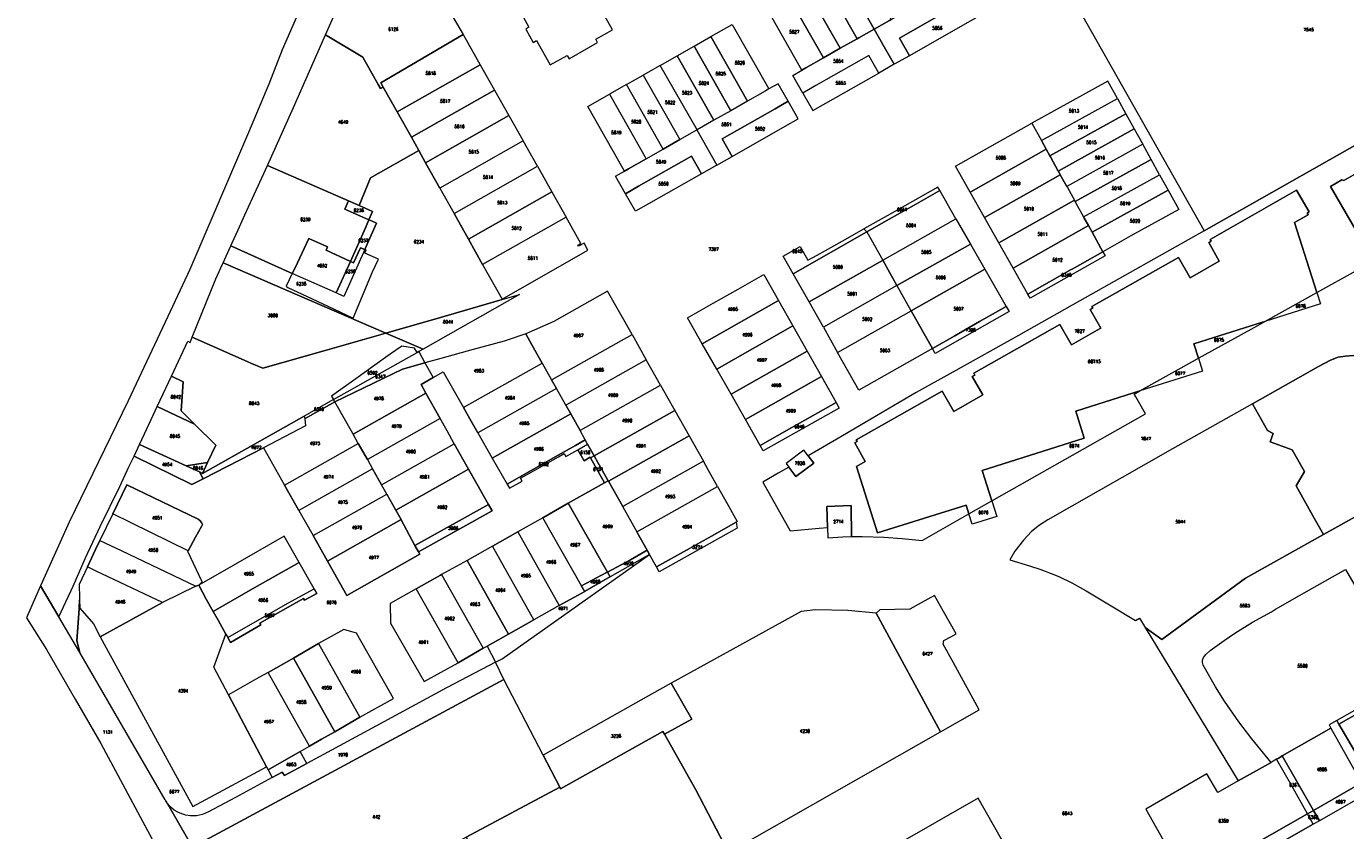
# Model space of a CAD drawing. Header units: metres. Extents: x 3 to 114181, y 112716 to 476231.
# Tile 14 of 90: x 111553 to 111961, y 475324 to 475573. Entities that reach past the tile are written whole.
import ezdxf
from ezdxf.enums import TextEntityAlignment as Align

# ---------------------------------------------------------------- set-up
doc = ezdxf.new("R2010")
doc.units = ezdxf.units.M
doc.header["$MEASUREMENT"] = 0
doc.layers.add('Kadasterperceelnummers', color=14, linetype='Continuous', lineweight=0)
doc.layers.add('Kadasterpercelen', color=14, linetype='Continuous', lineweight=13)
doc.styles.add('Style-STANDARD', font='STANDARD.shx')

msp = doc.modelspace()

# ---------------------------------------------------------------- linework, layer by layer
at = {"layer": 'Kadasterpercelen', "linetype": 'Continuous', "flags": 128}
for points in [[(111645.63, 475597.51), (111631.76, 475565.86), (111627.6, 475555.23), (111621.38, 475540.36), (111603.15, 475497.92), (111596.35, 475483.44), (111591.43, 475472.92), (111584.1, 475457.28), (111565.82, 475419.76), (111557.01, 475400.03), (111562.67, 475390.51), (111567.08, 475399.98), (111570.94, 475408.74), (111575.49, 475418.43), (111581.53, 475430.82), (111584.37, 475436.87), (111585.95, 475440.22), (111587.65, 475443.84), (111589.91, 475448.65), (111593.12, 475455.52), (111597.51, 475464.92), (111602.57, 475475.74), (111603.3, 475475.37), (111603.96, 475476.99), (111611.25, 475495.06), (111613.34, 475499.63), (111613.52, 475500.02), (111615.9, 475505.22), (111616.34, 475506.19), (111618.15, 475510.19), (111620.16, 475514.82), (111627.27, 475530.08), (111635.24, 475548.02), (111645.19, 475570.56), (111654.06, 475590.64)], [(111875.88, 475582.74), (111916.92, 475510.08), (111917.04, 475509.88), (111976.8, 475543.69), (111978.6, 475544.7), (111972.72, 475555.1), (111998.12, 475569.22), (112002.48, 475561.82), (112005.67, 475563.76), (112007.53, 475560.4), (112008.43, 475560.73), (112005.6, 475565.7), (112044.31, 475587.69)], [(111976.8, 475543.69), (111917.04, 475509.88), (111878.62, 475488.26), (111859.61, 475477.57), (111839.3, 475466.21), (111827.92, 475459.92), (111803.4, 475445.44), (111794.53, 475440.29), (111796.22, 475438.05), (111790.75, 475433.92), (111788.56, 475436.83), (111785.24, 475434.9), (111780.5, 475432.11), (111788.98, 475417.14), (111797.9, 475417.96), (111800.48, 475418.1), (111800.25, 475424.61), (111807.78, 475424.91), (111807.88, 475415.3), (111811.21, 475415.34), (111817.96, 475415.12), (111823.55, 475414.72), (111829.8, 475414.09), (111844.26, 475422.3), (111843.38, 475425.08), (111816.01, 475416.43), (111809.45, 475437.01), (111812.15, 475438.53), (111808.92, 475444.29), (111809.66, 475444.71), (111809.34, 475445.27), (111835.99, 475460.34), (111839.55, 475454.04), (111848.55, 475459.13), (111845.3, 475464.86), (111846.04, 475465.28), (111845.73, 475465.85), (111872.42, 475480.94), (111875.98, 475474.64), (111883.91, 475479.12), (111885.07, 475479.78), (111881.82, 475485.52), (111882.56, 475485.93), (111882.24, 475486.5), (111909.11, 475501.69), (111912.68, 475495.39), (111921.72, 475500.5), (111918.47, 475506.24), (111918.95, 475506.51), (111919.21, 475506.66), (111918.89, 475507.23), (111945.62, 475522.51), (111949.49, 475515.74), (111948.88, 475515.4), (111949.21, 475514.83), (111945.04, 475512.45), (111951.94, 475490.8), (111964.2, 475497.6)], [(111969.54, 475500.56), (111956.14, 475523.66), (111959.59, 475525.66), (111960.27, 475525.48), (111963.82, 475527.53)], [(111969.54, 475500.56), (111956.14, 475523.66), (111959.59, 475525.66), (111960.27, 475525.48), (111963.82, 475527.53)], [(111963.82, 475527.53), (111960.27, 475525.48), (111959.59, 475525.66), (111956.14, 475523.66), (111969.54, 475500.56)], [(111974.26, 475427.34), (111953.94, 475415.97), (111929.85, 475402.49), (111903.95, 475383.45), (111901.36, 475385.31), (111898.79, 475387.22), (111927.52, 475339.7), (111937.73, 475345.47), (111931.8, 475352.74), (111927.77, 475357.96), (111923.31, 475364.42), (111920.52, 475368.81), (111916.77, 475375.53), (111916.52, 475376.38), (111916.55, 475377.09), (111916.88, 475377.95), (111917.59, 475378.8), (111918.94, 475380.04), (111923.27, 475383.16), (111926.51, 475385.43), (111932.02, 475388.81), (111937.92, 475392.03), (111939.14, 475392.86), (111946.57, 475397.09), (111948.03, 475397.92), (111960.79, 475405.16), (111980.55, 475371.1)], [(111968.12, 475364.09), (111958.08, 475358.43), (111958.05, 475358.41), (111955.68, 475357.08), (111956.25, 475356.07), (111941.22, 475347.48), (111940.12, 475346.81), (111939.43, 475346.42), (111938.41, 475345.85), (111937.73, 475345.47), (111931.8, 475352.74), (111927.77, 475357.96), (111923.31, 475364.42), (111920.52, 475368.81), (111916.77, 475375.53), (111916.52, 475376.38), (111916.55, 475377.09), (111916.88, 475377.95), (111917.59, 475378.8), (111918.94, 475380.04), (111923.27, 475383.16), (111926.51, 475385.43), (111932.02, 475388.81), (111937.92, 475392.03), (111939.14, 475392.86), (111946.57, 475397.09), (111948.03, 475397.92), (111960.79, 475405.16), (111980.55, 475371.1)], [(111967.51, 475335.85), (111952.7, 475327.41), (111950.82, 475326.34), (111919.32, 475308.39)]]:
    msp.add_lwpolyline(points, dxfattribs=at)
for points in [[(111814.98, 475572.34), (111803.63, 475592.3), (111808.85, 475595.27), (111820.2, 475575.3), (111819.64, 475574.99)], [(111667.48, 475584.76), (111683.63, 475577.68), (111687.77, 475570.61), (111662.3, 475555.72), (111663.06, 475554.36), (111662.16, 475553.97), (111661.45, 475555.22), (111656.76, 475563.58), (111645.19, 475570.56), (111654.06, 475590.64)], [(111809.68, 475569.33), (111798.34, 475589.29), (111803.63, 475592.3), (111814.98, 475572.34), (111814.93, 475572.31), (111810.21, 475569.62)], [(111714.73, 475561.22), (111719.96, 475564.17), (111720.55, 475563.13), (111729.38, 475568.12), (111728.79, 475569.16), (111734.01, 475572.12), (111729.75, 475579.66), (111730.77, 475580.23), (111728.43, 475584.38), (111727.41, 475583.8), (111724.46, 475589.03), (111705.18, 475578.14), (111708.13, 475572.91), (111707.11, 475572.33), (111709.45, 475568.19), (111710.47, 475568.77)], [(111799.25, 475563.4), (111787.91, 475583.35), (111793.12, 475586.32), (111804.46, 475566.36)], [(111804.46, 475566.36), (111793.12, 475586.32), (111798.34, 475589.29), (111809.68, 475569.33)], [(111818.03, 475566.84), (111814.93, 475572.31), (111814.98, 475572.34), (111819.64, 475574.99), (111820.2, 475575.3), (111825.41, 475578.27), (111830.63, 475581.23), (111836.05, 475584.31), (111837.23, 475584.98), (111840.11, 475586.62), (111843.21, 475581.15), (111839.15, 475578.84), (111822.75, 475569.52), (111825.83, 475564.09), (111821.12, 475561.41)], [(111792.56, 475559.59), (111781.25, 475579.57), (111787.91, 475583.35), (111799.25, 475563.4), (111793.8, 475560.3)], [(111825.83, 475564.09), (111822.75, 475569.52), (111839.15, 475578.84), (111843.21, 475581.15), (111846.3, 475575.72), (111842.24, 475573.41)], [(111771.03, 475573.76), (111782.38, 475553.8), (111781.18, 475553.11), (111775.77, 475550.04), (111764.42, 475570)], [(111674.03, 475534.78), (111659.14, 475526.26), (111655.57, 475517.71), (111652.31, 475519.13), (111627.27, 475530.08), (111635.24, 475548.02), (111645.19, 475570.56), (111656.76, 475563.58), (111661.45, 475555.22), (111662.16, 475553.97), (111663.06, 475554.36), (111667.36, 475546.68), (111671.76, 475538.83)], [(111693.06, 475561.22), (111667.36, 475546.68), (111663.06, 475554.36), (111662.3, 475555.72), (111687.77, 475570.61)], [(111759.2, 475567.03), (111764.42, 475570), (111775.77, 475550.04), (111770.56, 475547.07)], [(111796.9, 475554.84), (111792.85, 475552.53), (111789.74, 475558), (111792.56, 475559.59), (111793.8, 475560.3), (111799.25, 475563.4), (111804.46, 475566.36), (111809.68, 475569.33), (111810.21, 475569.62), (111814.93, 475572.31), (111818.03, 475566.84), (111821.12, 475561.41), (111816.4, 475558.72), (111813.31, 475564.16)], [(111765.34, 475544.11), (111753.99, 475564.06), (111759.2, 475567.03), (111770.56, 475547.07)], [(111697.48, 475553.38), (111671.76, 475538.83), (111667.36, 475546.68), (111693.06, 475561.22)], [(111754.83, 475538.14), (111760.07, 475541.11), (111760.12, 475541.14), (111748.77, 475561.1), (111743.49, 475558.09)], [(111760.12, 475541.14), (111748.77, 475561.1), (111753.99, 475564.06), (111765.34, 475544.11)], [(111796.9, 475554.84), (111792.85, 475552.53), (111795.93, 475547.09), (111799.99, 475549.4), (111816.4, 475558.72), (111813.31, 475564.16)], [(111743.49, 475558.09), (111754.83, 475538.14), (111749.62, 475535.17), (111738.27, 475555.13)], [(111676.16, 475530.98), (111674.03, 475534.78), (111671.76, 475538.83), (111697.48, 475553.38), (111701.9, 475545.54)], [(111738.27, 475555.13), (111733.06, 475552.16), (111744.4, 475532.21), (111749.62, 475535.17)], [(111770.95, 475532.91), (111767.87, 475538.35), (111784.27, 475547.67), (111788.33, 475549.98), (111785.24, 475555.42), (111782.38, 475553.8), (111781.18, 475553.11), (111775.77, 475550.04), (111770.56, 475547.07), (111765.34, 475544.11), (111760.12, 475541.14), (111760.07, 475541.11), (111763.16, 475535.68), (111766.25, 475530.24)], [(111866.66, 475537.83), (111890.2, 475550.86), (111887.26, 475556.17), (111863.74, 475543.16)], [(111738.96, 475529.11), (111737.73, 475528.41), (111726.36, 475548.35), (111733.06, 475552.16), (111744.4, 475532.21)], [(111787.36, 475542.24), (111791.42, 475544.54), (111788.33, 475549.98), (111784.27, 475547.67), (111767.87, 475538.35), (111770.95, 475532.91)], [(111868.16, 475535.12), (111866.78, 475537.62), (111866.66, 475537.83), (111890.2, 475550.86), (111892.81, 475546.13), (111869.28, 475533.1)], [(111706.32, 475537.7), (111680.55, 475523.12), (111676.16, 475530.98), (111701.9, 475545.54)], [(111892.81, 475546.13), (111895.43, 475541.41), (111871.89, 475528.38), (111869.45, 475532.8), (111869.28, 475533.1)], [(111766.25, 475530.24), (111761.54, 475527.57), (111758.46, 475533), (111742.05, 475523.68), (111737.99, 475521.37), (111734.9, 475526.81), (111737.73, 475528.41), (111738.96, 475529.11), (111744.4, 475532.21), (111749.62, 475535.17), (111754.83, 475538.14), (111760.07, 475541.11), (111763.16, 475535.68)], [(111863.74, 475543.16), (111866.66, 475537.83), (111866.78, 475537.62), (111868.16, 475535.12), (111844.89, 475521.95), (111844.68, 475521.83), (111840.12, 475529.9)], [(111895.43, 475541.41), (111898.04, 475536.68), (111874.51, 475523.66), (111872.53, 475527.23), (111872.04, 475528.12), (111871.89, 475528.38)], [(111706.32, 475537.7), (111680.55, 475523.12), (111684.95, 475515.27), (111710.74, 475529.86)], [(111898.04, 475536.68), (111874.51, 475523.66), (111874.72, 475523.28), (111876.88, 475519.37), (111876.97, 475519.2), (111877.12, 475518.93), (111900.65, 475531.96)], [(111658.63, 475513.34), (111659.76, 475515.87), (111655.57, 475517.71), (111659.14, 475526.26), (111674.03, 475534.78), (111676.16, 475530.98), (111680.55, 475523.12), (111684.95, 475515.27), (111689.4, 475507.34), (111693.79, 475499.49), (111699.79, 475488.78), (111699.85, 475488.68), (111680.78, 475483.11), (111663.82, 475478.23), (111613.52, 475500.02), (111615.9, 475505.22), (111634.9, 475496.75), (111632.95, 475492.8), (111633.51, 475492.35), (111639.45, 475489.62), (111645.87, 475486.63), (111653.78, 475482.86), (111659.75, 475497.23), (111661.58, 475501.12), (111657.37, 475503.03), (111657.8, 475503.98), (111657.32, 475504.17), (111658.44, 475506.7), (111660.93, 475512.32), (111659.56, 475512.93)], [(111758.46, 475533), (111761.54, 475527.57), (111745.14, 475518.25), (111741.08, 475515.94), (111737.99, 475521.37), (111742.05, 475523.68)], [(111869.28, 475533.1), (111869.45, 475532.8), (111871.89, 475528.38), (111872.04, 475528.12), (111872.53, 475527.23), (111849.28, 475514.11), (111849.11, 475514.01), (111844.68, 475521.83), (111844.89, 475521.95), (111868.16, 475535.12)], [(111652.31, 475519.13), (111651.2, 475516.63), (111658.63, 475513.34), (111657.52, 475510.86), (111652.88, 475500.45), (111645.35, 475503.91), (111645.81, 475504.91), (111639.98, 475507.54), (111635.76, 475498.49), (111634.9, 475496.75), (111615.9, 475505.22), (111616.34, 475506.19), (111618.15, 475510.19), (111620.16, 475514.82), (111627.27, 475530.08)], [(111684.95, 475515.27), (111710.74, 475529.86), (111715.19, 475521.96), (111689.4, 475507.34)], [(111900.65, 475531.96), (111877.12, 475518.93), (111877.28, 475518.66), (111879.74, 475514.21), (111903.26, 475527.23)], [(111853.54, 475506.18), (111849.11, 475514.01), (111849.28, 475514.11), (111872.53, 475527.23), (111874.51, 475523.66), (111874.72, 475523.28), (111876.88, 475519.37)], [(111903.26, 475527.23), (111905.88, 475522.5), (111882.35, 475509.48), (111881.24, 475511.5), (111879.94, 475513.84), (111879.74, 475514.21)], [(111719.61, 475514.12), (111693.79, 475499.49), (111689.4, 475507.34), (111715.19, 475521.96)], [(111809.34, 475445.27), (111835.99, 475460.34), (111839.55, 475454.04), (111848.55, 475459.13), (111845.3, 475464.86), (111846.04, 475465.28), (111845.73, 475465.85), (111872.42, 475480.94), (111875.98, 475474.64), (111883.91, 475479.12), (111885.07, 475479.78), (111881.82, 475485.52), (111882.56, 475485.93), (111882.24, 475486.5), (111909.11, 475501.69), (111912.68, 475495.39), (111921.72, 475500.5), (111918.47, 475506.24), (111918.95, 475506.51), (111919.21, 475506.66), (111918.89, 475507.23), (111945.62, 475522.51), (111949.49, 475515.74), (111948.88, 475515.4), (111949.21, 475514.83), (111945.04, 475512.45), (111951.94, 475490.8), (111953.06, 475487.3), (111935.78, 475481.84), (111933.41, 475481.09), (111913.86, 475474.92), (111915.27, 475470.46), (111916.51, 475466.53), (111897.14, 475460.41), (111895.13, 475459.77), (111877.31, 475454.15), (111879.96, 475445.75), (111848.39, 475435.78), (111851.38, 475426.34), (111852.88, 475421.57), (111845.25, 475419.16), (111844.26, 475422.3), (111843.38, 475425.08), (111816.01, 475416.43), (111809.45, 475437.01), (111812.15, 475438.53), (111808.92, 475444.29), (111809.66, 475444.71)], [(111933.41, 475481.09), (111935.78, 475481.84), (111951.94, 475490.8), (111945.04, 475512.45), (111949.21, 475514.83), (111948.88, 475515.4), (111949.49, 475515.74), (111945.62, 475522.51), (111918.89, 475507.23), (111919.21, 475506.66), (111918.95, 475506.51), (111918.47, 475506.24), (111921.72, 475500.5), (111912.68, 475495.39), (111909.11, 475501.69), (111882.24, 475486.5), (111882.56, 475485.93), (111881.82, 475485.52), (111885.07, 475479.78), (111883.91, 475479.12), (111875.98, 475474.64), (111872.42, 475480.94), (111845.73, 475465.85), (111846.04, 475465.28), (111845.3, 475464.86), (111848.55, 475459.13), (111839.55, 475454.04), (111835.99, 475460.34), (111809.34, 475445.27), (111809.66, 475444.71), (111808.92, 475444.29), (111812.15, 475438.53), (111809.45, 475437.01), (111816.01, 475416.43), (111843.38, 475425.08), (111844.26, 475422.3), (111851.38, 475426.34), (111848.39, 475435.78), (111879.96, 475445.75), (111877.31, 475454.15), (111895.13, 475459.77), (111897.14, 475460.41), (111915.27, 475470.46), (111913.86, 475474.92)], [(111812.63, 475509.54), (111819.56, 475513.49), (111827.27, 475517.84), (111835.24, 475522.36), (111834.65, 475523.39), (111818.96, 475514.58), (111811.77, 475510.54)], [(111840.24, 475513.63), (111835.24, 475522.36), (111827.27, 475517.84), (111819.56, 475513.49), (111812.63, 475509.54), (111817.57, 475500.79)], [(111905.88, 475522.5), (111909.17, 475516.55), (111894.39, 475508.37), (111885.7, 475503.45), (111882.35, 475509.48)], [(111658.63, 475513.34), (111651.2, 475516.63), (111652.31, 475519.13), (111655.57, 475517.71), (111659.76, 475515.87)], [(111853.54, 475506.18), (111876.88, 475519.37), (111876.97, 475519.2), (111877.12, 475518.93), (111877.28, 475518.66), (111879.74, 475514.21), (111879.94, 475513.84), (111881.24, 475511.5), (111857.97, 475498.35)], [(111657.32, 475504.17), (111656, 475504.66), (111653.85, 475500), (111652.88, 475500.45), (111657.52, 475510.86), (111658.63, 475513.34), (111659.56, 475512.93), (111660.93, 475512.32), (111658.44, 475506.7)], [(111693.79, 475499.49), (111699.79, 475488.78), (111726.35, 475503.88), (111725.18, 475506.08), (111723.48, 475505.12), (111723.27, 475505.49), (111724.18, 475506.01), (111719.61, 475514.12)], [(111840.24, 475513.63), (111844.72, 475505.82), (111821.99, 475492.95), (111817.57, 475500.79)], [(111811.77, 475510.54), (111812.63, 475509.54), (111789.85, 475496.63), (111786.79, 475502.07), (111792.08, 475505.05), (111794.45, 475500.82), (111797.31, 475502.42), (111805, 475506.74)], [(111789.85, 475496.63), (111812.63, 475509.54), (111817.57, 475500.79), (111817.48, 475500.74), (111794.79, 475487.89)], [(111885.7, 475503.45), (111876.19, 475498.07), (111875.93, 475497.92), (111862.51, 475490.33), (111857.97, 475498.35), (111881.24, 475511.5), (111882.35, 475509.48)], [(111634.9, 475496.75), (111632.95, 475492.8), (111633.51, 475492.35), (111639.45, 475489.62), (111645.87, 475486.63), (111653.78, 475482.86), (111659.75, 475497.23), (111661.58, 475501.12), (111657.37, 475503.03), (111657.8, 475503.98), (111657.32, 475504.17), (111650.87, 475489.63), (111648.52, 475490.68)], [(111634.9, 475496.75), (111635.76, 475498.49), (111639.98, 475507.54), (111645.81, 475504.91), (111645.35, 475503.91), (111652.88, 475500.45), (111648.52, 475490.68)], [(111657.32, 475504.17), (111650.87, 475489.63), (111648.52, 475490.68), (111652.88, 475500.45), (111653.85, 475500), (111656, 475504.66)], [(111844.72, 475505.82), (111849.21, 475498), (111826.42, 475485.11), (111822.04, 475492.86), (111821.99, 475492.95)], [(111645.04, 475472.83), (111625.76, 475467.39), (111622.78, 475468.7), (111603.96, 475476.99), (111611.25, 475495.06), (111613.34, 475499.63), (111613.52, 475500.02), (111663.82, 475478.23)], [(111794.79, 475487.89), (111817.48, 475500.74), (111817.57, 475500.79), (111821.99, 475492.95), (111799.21, 475480.05)], [(111876.19, 475498.07), (111885.7, 475503.45), (111886.42, 475502.13), (111863.25, 475489.02), (111862.51, 475490.33), (111875.93, 475497.92)], [(111757.19, 475483.03), (111765.16, 475487.51), (111772.85, 475491.89), (111780.77, 475496.36), (111785.31, 475488.35), (111761.76, 475474.97)], [(111826.42, 475485.11), (111849.21, 475498), (111855.82, 475486.47), (111847.57, 475481.81), (111839.85, 475477.46), (111832.95, 475473.53), (111826.52, 475484.92)], [(111799.21, 475480.05), (111803.63, 475472.22), (111826.42, 475485.11), (111822.04, 475492.86), (111821.99, 475492.95)], [(111663.82, 475478.23), (111680.78, 475483.11), (111699.85, 475488.68), (111705.17, 475490.17), (111675.34, 475473.33)], [(111732.47, 475491.23), (111715.83, 475481.9), (111707.16, 475478), (111709.05, 475474.63), (111712.22, 475468.97), (111715.12, 475463.8), (111715.35, 475463.93), (111740.02, 475477.82)], [(111785.31, 475488.35), (111789.73, 475480.54), (111766.21, 475467.15), (111761.76, 475474.97)], [(111951.94, 475490.8), (111953.06, 475487.3), (111935.78, 475481.84)], [(111803.63, 475472.22), (111826.42, 475485.11), (111826.52, 475484.92), (111832.95, 475473.53), (111810.16, 475460.64)], [(111832.95, 475473.53), (111839.85, 475477.46), (111847.57, 475481.81), (111855.82, 475486.47), (111856.72, 475484.9), (111833.83, 475471.98)], [(111789.73, 475480.54), (111794.18, 475472.69), (111770.65, 475459.35), (111766.21, 475467.15)], [(111933.65, 475480.66), (111935.78, 475481.84), (111933.41, 475481.09), (111913.86, 475474.92), (111915.27, 475470.46)], [(111675.34, 475473.33), (111674, 475472.57), (111673.49, 475472.28), (111672.76, 475473.56), (111670.74, 475473.88), (111668.83, 475474.22), (111665.14, 475471.7), (111659.73, 475467.78), (111655.28, 475464.6), (111647.07, 475458.77), (111647.67, 475457.7), (111638.62, 475452.59), (111607.15, 475434.83), (111608.71, 475438.2), (111611.2, 475443.59), (111604.67, 475450.07), (111600.51, 475454.17), (111601.13, 475463.22), (111597.51, 475464.92), (111602.57, 475475.74), (111603.3, 475475.37), (111603.96, 475476.99), (111622.78, 475468.7), (111625.76, 475467.39), (111645.04, 475472.83), (111663.82, 475478.23)], [(111675.94, 475469.06), (111678.48, 475464.48), (111681.62, 475466.27), (111687.88, 475455.25), (111688.15, 475455.4), (111712.22, 475468.97), (111709.05, 475474.63), (111707.16, 475478), (111700.41, 475475.72), (111690.84, 475473.2), (111680.85, 475470.43)], [(111716.63, 475461.12), (111715.12, 475463.8), (111715.35, 475463.93), (111740.02, 475477.82), (111744.43, 475469.99), (111719.71, 475456.06), (111719.52, 475455.96)], [(111647.67, 475457.7), (111673.49, 475472.28), (111672.76, 475473.56), (111670.74, 475473.88), (111668.83, 475474.22), (111665.14, 475471.7), (111659.73, 475467.78), (111655.28, 475464.6), (111647.07, 475458.77)], [(111648.05, 475457.03), (111647.67, 475457.7), (111673.49, 475472.28), (111674, 475472.57), (111675.94, 475469.06), (111668.95, 475467.11)], [(111794.18, 475472.69), (111798.6, 475464.88), (111775.1, 475451.52), (111770.65, 475459.35)], [(111983.44, 475463.49), (111965.91, 475471.17), (111963.14, 475471.36), (111960.81, 475471.15), (111958.51, 475470.8), (111956.13, 475469.94), (111952.4, 475467.9), (111932.01, 475456.4), (111936.68, 475448.1), (111938.42, 475447.24), (111937.47, 475444.64), (111944.26, 475442.15), (111948.04, 475435.44), (111945.48, 475431.02), (111951.09, 475421.04), (111953.94, 475415.97), (111974.26, 475427.34), (111992.72, 475437.81), (111989.7, 475443.18), (111979.51, 475461.29)], [(111992.72, 475437.81), (111974.26, 475427.34), (111953.94, 475415.97), (111951.09, 475421.04), (111945.48, 475431.02), (111948.04, 475435.44), (111944.26, 475442.15), (111937.47, 475444.64), (111938.42, 475447.24), (111936.68, 475448.1), (111932.01, 475456.4), (111952.4, 475467.9), (111956.13, 475469.94), (111958.51, 475470.8), (111960.81, 475471.15), (111963.14, 475471.36), (111965.91, 475471.17), (111983.44, 475463.49), (111979.51, 475461.29), (111989.7, 475443.18)], [(111678.48, 475464.48), (111674.75, 475462.34), (111676.22, 475459.72), (111653.71, 475447), (111653.61, 475447.16), (111648.05, 475457.03), (111668.95, 475467.11), (111675.94, 475469.06)], [(111712.22, 475468.97), (111715.12, 475463.8), (111716.63, 475461.12), (111692.32, 475447.42), (111689.86, 475451.75), (111687.88, 475455.25), (111688.15, 475455.4)], [(111744.43, 475469.99), (111719.71, 475456.06), (111719.52, 475455.96), (111721.03, 475453.27), (111723.92, 475448.11), (111724.07, 475448.2), (111748.85, 475462.14)], [(111915.27, 475470.46), (111916.51, 475466.53), (111897.14, 475460.41)], [(111569.08, 475395.79), (111568.9, 475393.07), (111568.6, 475388.58), (111568.21, 475383.11), (111569.11, 475379.41), (111562.67, 475390.51), (111567.08, 475399.98), (111570.94, 475408.74), (111575.49, 475418.43), (111581.53, 475430.82), (111584.37, 475436.87), (111585.95, 475440.22), (111603.85, 475431.38), (111607.34, 475433.18), (111625.97, 475442.79), (111632.51, 475431.26), (111636.94, 475423.43), (111639.4, 475419.08), (111641.35, 475415.6), (111645.76, 475407.75), (111651.75, 475397.08), (111674.37, 475409.83), (111673.93, 475410.62), (111696.69, 475423.27), (111695.59, 475425.21), (111691.97, 475431.67), (111689.43, 475436.19), (111685.03, 475444.03), (111682.77, 475448.05), (111680.62, 475451.88), (111676.22, 475459.72), (111674.75, 475462.34), (111678.48, 475464.48), (111681.62, 475466.27), (111687.88, 475455.25), (111689.86, 475451.75), (111692.32, 475447.42), (111696.77, 475439.58), (111701.33, 475431.55), (111702.07, 475430.24), (111705.99, 475432.45), (111705.47, 475433.39), (111709.9, 475435.89), (111717.22, 475440.03), (111719.02, 475441.04), (111719.54, 475440.11), (111723.23, 475442.19), (111725.17, 475438.73), (111727.08, 475439.83), (111727.2, 475439.63), (111731.54, 475431.99), (111725.44, 475428.56), (111720.28, 475425.65), (111712.46, 475421.15), (111704.7, 475416.77), (111696.82, 475412.33), (111688.98, 475407.94), (111681.1, 475403.59), (111680.79, 475403.41), (111673.27, 475399.17), (111665.22, 475394.63), (111665.24, 475388.55), (111675.7, 475370.45), (111686.19, 475376.28), (111693.98, 475380.76), (111695.18, 475381.44), (111697.72, 475376.41), (111682.62, 475368.51), (111663.19, 475358.02), (111647.02, 475349.22), (111639.39, 475345.09), (111637.3, 475348.84), (111640.2, 475350.49), (111643.9, 475352.61), (111648.01, 475354.95), (111655.84, 475359.4), (111666.26, 475365.26), (111654.72, 475385.47), (111650.8, 475386.57), (111643.03, 475382.19), (111635.24, 475377.7), (111627.4, 475373.28), (111624.57, 475371.68), (111615.17, 475366.38), (111610.65, 475374.95), (111614.32, 475385.08), (111614.92, 475384.06), (111615.77, 475382.59), (111625.13, 475387.98), (111624.84, 475388.5), (111638.36, 475396.12), (111638.65, 475395.59), (111642.47, 475397.7), (111641.62, 475399.18), (111636.99, 475407.29), (111632.33, 475415.42), (111616.63, 475406.41), (111606.01, 475400.28), (111607.04, 475401.31), (111602.55, 475410.69), (111602.67, 475410.92), (111604.97, 475415.11), (111606.78, 475418.39), (111607.07, 475419.1), (111606.84, 475419.71), (111606.32, 475420.31), (111605.74, 475420.65), (111594.63, 475426.03), (111583.75, 475431.3), (111579.38, 475422.33), (111575.37, 475414.11), (111574.01, 475411.31), (111571.5, 475405.96), (111568.96, 475400.51), (111569.07, 475396.34)], [(111597.51, 475464.92), (111601.13, 475463.22), (111600.51, 475454.17), (111604.67, 475450.07), (111593.12, 475455.52)], [(111798.6, 475464.88), (111803.16, 475456.84), (111789.42, 475449.09), (111779.64, 475443.53), (111775.1, 475451.52)], [(111676.22, 475459.72), (111680.62, 475451.88), (111658.12, 475439.16), (111655.32, 475444.13), (111653.71, 475447)], [(111719.52, 475455.96), (111716.63, 475461.12), (111692.32, 475447.42), (111696.77, 475439.58), (111721.03, 475453.27)], [(111726.28, 475443.91), (111725.54, 475445.22), (111723.92, 475448.11), (111724.07, 475448.2), (111748.85, 475462.14), (111750.68, 475458.89), (111753.25, 475454.31), (111728.32, 475440.27)], [(111897.14, 475460.41), (111895.13, 475459.77), (111877.31, 475454.15), (111879.96, 475445.75), (111848.39, 475435.78), (111851.38, 475426.34), (111898.87, 475453.31), (111895.85, 475458.53), (111895.34, 475459.41)], [(111602.04, 475437.22), (111587.65, 475443.84), (111589.91, 475448.65), (111593.12, 475455.52), (111604.67, 475450.07), (111611.2, 475443.59), (111608.71, 475438.2)], [(111648.05, 475457.03), (111638.91, 475451.85), (111638.73, 475451.75), (111639.03, 475449.53), (111625.97, 475442.79), (111632.51, 475431.26), (111655.32, 475444.13), (111653.71, 475447), (111653.61, 475447.16)], [(111638.62, 475452.59), (111638.73, 475451.75), (111638.91, 475451.85), (111648.05, 475457.03), (111647.67, 475457.7)], [(111789.42, 475449.09), (111803.16, 475456.84), (111804.14, 475455.09), (111780.63, 475441.8), (111779.64, 475443.53)], [(111898.79, 475387.22), (111901.36, 475385.31), (111903.95, 475383.45), (111929.85, 475402.49), (111953.94, 475415.97), (111951.09, 475421.04), (111945.48, 475431.02), (111948.04, 475435.44), (111944.26, 475442.15), (111937.47, 475444.64), (111938.42, 475447.24), (111936.68, 475448.1), (111932.01, 475456.4), (111907.29, 475442.45), (111868.7, 475420.54), (111866.1, 475418.88), (111863.66, 475416.86), (111861.16, 475414.22), (111858.46, 475410.82), (111856.9, 475408.14), (111862.97, 475406.27), (111866.46, 475405.08), (111869.71, 475403.87), (111872.03, 475402.93), (111876.12, 475400.96), (111880.58, 475398.48), (111888.76, 475393.62), (111895.8, 475389.34), (111897.07, 475390.07)], [(111638.73, 475451.75), (111639.03, 475449.53), (111625.97, 475442.79), (111607.34, 475433.18), (111606.14, 475435.33), (111607.15, 475434.83), (111638.62, 475452.59)], [(111662.54, 475431.32), (111685.03, 475444.03), (111682.77, 475448.05), (111680.62, 475451.88), (111658.12, 475439.16), (111659.74, 475436.29)], [(111701.33, 475431.55), (111709.48, 475436.14), (111717.16, 475440.49), (111722.5, 475443.5), (111725.54, 475445.22), (111723.92, 475448.11), (111721.03, 475453.27), (111696.77, 475439.58)], [(111732.62, 475432.6), (111729.47, 475438.21), (111728.32, 475440.27), (111753.25, 475454.31), (111757.67, 475446.47), (111732.72, 475432.42)], [(111587.65, 475443.84), (111602.04, 475437.22), (111606.14, 475435.33), (111607.34, 475433.18), (111603.85, 475431.38), (111585.95, 475440.22)], [(111659.74, 475436.29), (111636.94, 475423.43), (111632.51, 475431.26), (111655.32, 475444.13), (111658.12, 475439.16)], [(111685.03, 475444.03), (111689.43, 475436.19), (111666.96, 475423.48), (111664.16, 475428.46), (111662.54, 475431.32)], [(111701.33, 475431.55), (111702.07, 475430.24), (111705.99, 475432.45), (111705.47, 475433.39), (111709.9, 475435.89), (111717.22, 475440.03), (111719.02, 475441.04), (111719.54, 475440.11), (111723.23, 475442.19), (111726.28, 475443.91), (111725.54, 475445.22), (111722.5, 475443.5), (111717.16, 475440.49), (111709.48, 475436.14)], [(111725.17, 475438.73), (111723.23, 475442.19), (111726.28, 475443.91), (111728.32, 475440.27), (111727.2, 475439.63), (111727.08, 475439.83)], [(111757.67, 475446.47), (111762.08, 475438.64), (111737.12, 475424.58), (111732.72, 475432.42)], [(111727.2, 475439.63), (111728.32, 475440.27), (111729.47, 475438.21), (111732.62, 475432.6), (111731.54, 475431.99)], [(111762.08, 475438.64), (111737.12, 475424.58), (111737.16, 475424.5), (111741.52, 475416.73), (111766.5, 475430.79), (111763.59, 475435.95)], [(111788.56, 475436.83), (111790.75, 475433.92), (111796.22, 475438.05), (111794.53, 475440.29), (111793.18, 475442.09), (111787.7, 475437.97)], [(111606.14, 475435.33), (111602.04, 475437.22), (111608.71, 475438.2), (111607.15, 475434.83)], [(111664.16, 475428.46), (111662.54, 475431.32), (111659.74, 475436.29), (111636.94, 475423.43), (111639.4, 475419.08), (111641.35, 475415.6), (111664.1, 475428.42)], [(111689.43, 475436.19), (111691.97, 475431.67), (111695.59, 475425.21), (111672.85, 475412.57), (111668.63, 475420.52), (111668.58, 475420.62), (111666.96, 475423.48)], [(111579.38, 475422.33), (111583.75, 475431.3), (111594.63, 475426.03), (111605.74, 475420.65), (111606.32, 475420.31), (111606.84, 475419.71), (111607.07, 475419.1), (111606.78, 475418.39), (111604.97, 475415.11), (111602.67, 475410.92)], [(111720.28, 475425.65), (111725.44, 475428.56), (111731.54, 475431.99), (111732.62, 475432.6), (111732.72, 475432.42), (111737.12, 475424.58), (111737.16, 475424.5), (111741.52, 475416.73), (111741.61, 475416.57), (111744.68, 475411.1), (111739.52, 475408.1), (111732.38, 475404.29)], [(111769.42, 475425.59), (111772.59, 475419.96), (111772.24, 475419.77), (111764.56, 475415.47), (111756.86, 475411.14), (111747.57, 475405.94), (111745.45, 475409.75), (111745.41, 475409.8), (111744.76, 475410.95), (111744.68, 475411.1), (111741.61, 475416.57), (111741.52, 475416.73), (111766.5, 475430.79)], [(111668.58, 475420.62), (111645.76, 475407.75), (111641.35, 475415.6), (111664.1, 475428.42), (111664.16, 475428.46), (111666.96, 475423.48)], [(111851.38, 475426.34), (111852.88, 475421.57), (111845.25, 475419.16), (111844.26, 475422.3)], [(111605.03, 475399.95), (111606.01, 475400.28), (111607.04, 475401.31), (111602.55, 475410.69), (111602.67, 475410.92), (111579.38, 475422.33), (111575.37, 475414.11), (111581.93, 475410.96)], [(111673.93, 475410.62), (111672.85, 475412.57), (111695.59, 475425.21), (111696.69, 475423.27)], [(111712.46, 475421.15), (111720.28, 475425.65), (111732.38, 475404.29), (111732.12, 475404.16), (111724.43, 475400.05)], [(111800.48, 475418.1), (111800.59, 475414.95), (111805.26, 475415.27), (111807.88, 475415.3), (111807.78, 475424.91), (111800.25, 475424.61)], [(111673.93, 475410.62), (111674.37, 475409.83), (111651.75, 475397.08), (111645.76, 475407.75), (111668.58, 475420.62), (111668.63, 475420.52), (111672.85, 475412.57)], [(111712.46, 475421.15), (111704.7, 475416.77), (111717.48, 475393.99), (111725.38, 475398.37), (111724.43, 475400.05)], [(111748.37, 475404.36), (111747.57, 475405.94), (111756.86, 475411.14), (111764.56, 475415.47), (111772.24, 475419.77), (111772.52, 475417.91)], [(111571.5, 475405.96), (111574.01, 475411.31), (111575.37, 475414.11), (111581.93, 475410.96), (111605.03, 475399.95), (111594.76, 475394.87), (111574.23, 475404.65)], [(111610.44, 475392.17), (111623.32, 475399.58), (111636.99, 475407.29), (111632.33, 475415.42), (111616.63, 475406.41), (111606.01, 475400.28), (111608.29, 475395.98)], [(111709.67, 475389.56), (111696.82, 475412.33), (111704.7, 475416.77), (111717.48, 475393.99)], [(111701.82, 475385.16), (111709.67, 475389.56), (111696.82, 475412.33), (111688.98, 475407.94)], [(111733.24, 475402.87), (111732.38, 475404.29), (111739.52, 475408.1), (111744.68, 475411.1), (111744.76, 475410.95), (111745.41, 475409.8), (111745.45, 475409.75)], [(111573.42, 475388.31), (111575.43, 475384.3), (111594.76, 475394.87), (111574.23, 475404.65), (111571.5, 475405.96), (111568.96, 475400.51), (111569.07, 475396.34), (111569.08, 475395.79), (111569.15, 475393.18)], [(111641.62, 475399.18), (111636.99, 475407.29), (111623.32, 475399.58), (111610.44, 475392.17), (111611.93, 475389.42), (111614.32, 475385.08), (111614.92, 475384.06), (111633.53, 475394.72)], [(111693.98, 475380.76), (111695.18, 475381.44), (111701.82, 475385.16), (111688.98, 475407.94), (111681.1, 475403.59)], [(111697.72, 475376.41), (111699.85, 475377.51), (111745.45, 475409.75), (111733.24, 475402.87), (111725.38, 475398.37), (111717.48, 475393.99), (111709.67, 475389.56), (111701.82, 475385.16), (111695.18, 475381.44)], [(111686.19, 475376.28), (111673.27, 475399.17), (111680.79, 475403.41), (111681.1, 475403.59), (111693.98, 475380.76)], [(111725.38, 475398.37), (111724.43, 475400.05), (111732.12, 475404.16), (111732.38, 475404.29), (111733.24, 475402.87)], [(111555.48, 475396.6), (111552.62, 475390.21), (111558.83, 475380.36), (111567.7, 475364.98), (111575.62, 475351.25), (111595.4, 475314.55), (111604.04, 475319.21), (111595.74, 475333.53), (111595.62, 475333.73), (111595.52, 475333.92), (111569.11, 475379.41), (111562.67, 475390.51), (111557.01, 475400.03)], [(111610.65, 475374.95), (111614.32, 475385.08), (111611.93, 475389.42), (111610.44, 475392.17), (111608.29, 475395.98), (111606.01, 475400.28), (111605.03, 475399.95), (111594.76, 475394.87), (111575.43, 475384.3), (111604.09, 475331.77), (111626.92, 475344.09), (111615.17, 475366.38)], [(111641.62, 475399.18), (111642.47, 475397.7), (111638.65, 475395.59), (111638.36, 475396.12), (111624.84, 475388.5), (111625.13, 475387.98), (111615.77, 475382.59), (111614.92, 475384.06), (111633.53, 475394.72)], [(111665.24, 475388.55), (111675.7, 475370.45), (111686.19, 475376.28), (111673.27, 475399.17), (111665.22, 475394.63)], [(111595.74, 475333.53), (111595.62, 475333.73), (111595.52, 475333.92), (111569.11, 475379.41), (111568.21, 475383.11), (111568.6, 475388.58), (111568.9, 475393.07), (111569.08, 475395.79), (111569.15, 475393.18), (111573.42, 475388.31), (111575.43, 475384.3), (111604.09, 475331.77), (111626.92, 475344.09), (111627.4, 475343.18), (111628.66, 475340.79), (111617.33, 475334.6), (111608.93, 475330.17), (111608.04, 475329.72), (111607.16, 475329.38), (111606.21, 475329.12), (111605.24, 475328.97), (111604.22, 475328.92), (111603.29, 475328.96), (111601.97, 475329.15), (111600.68, 475329.5), (111599.45, 475330.02), (111598.31, 475330.72), (111597.54, 475331.35), (111596.88, 475332), (111596.27, 475332.75)], [(111835.49, 475354.94), (111847.44, 475361.75), (111839.44, 475376.29), (111836.3, 475382.01), (111836.51, 475383.18), (111838.64, 475384.29), (111840.35, 475385.18), (111836.4, 475392.18), (111833.64, 475397.09), (111829.47, 475394.78), (111826, 475392.83), (111816.64, 475392.7), (111815.51, 475391.63)], [(111792.31, 475392.18), (111752.15, 475370), (111758.55, 475358.83), (111750.02, 475354.18), (111759.71, 475336.96), (111769.83, 475317.58), (111835.49, 475354.94), (111815.51, 475391.63), (111806.76, 475392.41), (111796.76, 475392.68)], [(111650.8, 475386.57), (111643.03, 475382.19), (111655.84, 475359.4), (111666.26, 475365.26), (111654.72, 475385.47)], [(111635.24, 475377.7), (111643.03, 475382.19), (111655.84, 475359.4), (111648.01, 475354.95)], [(111635.24, 475377.7), (111648.01, 475354.95), (111643.9, 475352.61), (111640.2, 475350.49), (111627.4, 475373.28)], [(111700.38, 475371.12), (111697.72, 475376.41), (111682.62, 475368.51), (111663.19, 475358.02), (111647.02, 475349.22), (111639.39, 475345.09), (111632.51, 475341.36), (111631.73, 475342.46), (111628.66, 475340.79), (111617.33, 475334.6), (111608.93, 475330.17), (111608.04, 475329.72), (111607.16, 475329.38), (111606.21, 475329.12), (111605.24, 475328.97), (111604.22, 475328.92), (111603.29, 475328.96), (111601.97, 475329.15), (111600.68, 475329.5), (111599.45, 475330.02), (111598.31, 475330.72), (111597.54, 475331.35), (111596.88, 475332), (111596.27, 475332.75), (111595.74, 475333.53), (111604.04, 475319.21)], [(111627.4, 475373.28), (111624.57, 475371.68), (111615.17, 475366.38), (111626.92, 475344.09), (111627.4, 475343.18), (111637.3, 475348.84), (111640.2, 475350.49)], [(111700.38, 475371.12), (111604.04, 475319.21), (111622.74, 475286.05), (111674.34, 475314.75), (111688.66, 475322.35), (111717.64, 475337.75), (111712.5, 475347.69)], [(111712.5, 475347.69), (111717.64, 475337.75), (111717.89, 475337.25), (111749.59, 475354.96), (111750.02, 475354.18), (111758.55, 475358.83), (111752.15, 475370), (111746.03, 475366.61)], [(111968.12, 475364.09), (111958.08, 475358.43), (111958.05, 475358.41), (111958.7, 475357.32), (111968.74, 475362.99)], [(111968.41, 475340.78), (111975.82, 475345.12), (111978.14, 475346.45), (111968.74, 475362.99), (111958.7, 475357.32)], [(111958.05, 475358.41), (111955.68, 475357.08), (111956.25, 475356.07), (111965.71, 475339.09), (111967.51, 475335.85), (111970.35, 475337.47), (111968.41, 475340.78), (111958.7, 475357.32)], [(111699.41, 475277.5), (111699.72, 475277.67), (111769.83, 475317.58), (111759.71, 475336.96), (111750.02, 475354.18), (111749.59, 475354.96), (111717.89, 475337.25), (111717.64, 475337.75), (111688.66, 475322.35), (111703.1, 475296.52), (111689.62, 475288.69), (111687.59, 475292.3), (111683.37, 475289.68), (111682.95, 475290.3), (111635.46, 475263.49), (111638.11, 475258.79), (111645.31, 475246.77), (111667.54, 475259)], [(111965.71, 475339.09), (111950.87, 475330.62), (111941.22, 475347.48), (111956.25, 475356.07)], [(111639.39, 475345.09), (111637.3, 475348.84), (111627.4, 475343.18), (111628.66, 475340.79), (111631.73, 475342.46), (111632.51, 475341.36)], [(111927.52, 475339.7), (111921.25, 475336.16), (111917.87, 475341.91), (111898.97, 475330.99), (111911.75, 475308.27), (111915.87, 475310.62), (111949, 475329.55), (111944.13, 475338.15), (111939.43, 475346.42), (111938.41, 475345.85), (111937.73, 475345.47)], [(111939.43, 475346.42), (111940.12, 475346.81), (111941.22, 475347.48), (111950.87, 475330.62), (111949, 475329.55), (111944.13, 475338.15)], [(111952.7, 475327.41), (111950.87, 475330.62), (111965.71, 475339.09), (111967.51, 475335.85)], [(111810.91, 475276.54), (111816.82, 475279.77), (111818.06, 475277.58), (111829.38, 475284.21), (111847.55, 475294.52), (111854.28, 475298.35), (111864.32, 475304.08), (111847.07, 475334.36), (111794.52, 475304.29), (111798.75, 475297.12), (111810.87, 475276.6)], [(111919.32, 475308.39), (111950.82, 475326.34), (111949, 475329.55), (111915.87, 475310.62)], [(111952.7, 475327.41), (111950.82, 475326.34), (111949, 475329.55), (111950.87, 475330.62)]]:
    msp.add_lwpolyline(points, close=True, dxfattribs=at)

# ---------------------------------------------------------------- texts
at = {"layer": 'Kadasterperceelnummers', "linetype": 'Continuous', "lineweight": 0, "style": 'Style-STANDARD'}
for s, p in [('5856', (111834.49, 475572.62)), ('6126', (111666.16, 475572.3)), ('5827', (111790.22, 475571.45)), ('7545', (111949.37, 475572.14)), ('5826', (111773.37, 475561.9)), ('5854', (111803.86, 475562.42)), ('5818', (111677.71, 475558.65)), ('5825', (111767.46, 475558.53)), ('5823', (111757.03, 475552.6)), ('5824', (111762.24, 475555.57)), ('5853', (111804.59, 475555.63)), ('5817', (111682.21, 475550.03)), ('5822', (111751.78, 475549.61)), ('5821', (111746.35, 475546.63)), ('5013', (111876.75, 475547)), ('4649', (111650.61, 475543.56)), ('5816', (111686.62, 475542.18)), ('5819', (111735.18, 475540.3)), ('5820', (111741.31, 475543.66)), ('5851', (111769.23, 475542.83)), ('5852', (111779.61, 475541.45)), ('5014', (111879.54, 475541.98)), ('5015', (111882.15, 475537.26)), ('5815', (111691.03, 475534.33)), ('5008', (111854.11, 475532.5)), ('5016', (111884.77, 475532.53)), ('5849', (111749, 475531.24)), ('5017', (111887.38, 475527.81)), ('5814', (111695.44, 475526.49)), ('5850', (111749.74, 475524.47)), ('5009', (111858.62, 475524.56)), ('5018', (111890, 475523.08)), ('6238', (111655.45, 475516.24)), ('5813', (111699.85, 475518.6)), ('6044', (111823.53, 475516.47)), ('5010', (111862.82, 475516.71)), ('5019', (111892.61, 475518.36)), ('6239', (111638.95, 475513.42)), ('5004', (111826.37, 475511.58)), ('5020', (111895.66, 475512.97)), ('5812', (111704.29, 475510.72)), ('5011', (111867.05, 475508.86)), ('6237', (111656.85, 475506.9)), ('6234', (111674.05, 475506.51)), ('7397', (111765.26, 475504.23)), ('6045', (111791.15, 475503.59)), ('5005', (111831.09, 475503.29)), ('4652', (111644.12, 475499.11)), ('5811', (111709.3, 475501.45)), ('5012', (111871.66, 475500.91)), ('6236', (111652.86, 475497.34)), ('5000', (111803.68, 475498.71)), ('5006', (111835.55, 475495.46)), ('6348', (111874.41, 475496.23)), ('6235', (111637.67, 475493.51)), ('5001', (111808.19, 475490.42)), ('3080', (111628.88, 475483.7)), ('4995', (111771.21, 475485.67)), ('5007', (111841.05, 475485.77)), ('6078', (111946.89, 475486.65)), ('8044', (111683.11, 475481.75)), ('5002', (111812.79, 475482.58)), ('7398', (111844.78, 475479.22)), ('7027', (111878.51, 475478.89)), ('4987', (111723.43, 475477.52)), ('4996', (111775.71, 475477.75)), ('6075', (111921.6, 475476.15)), ('5003', (111818.26, 475472.87)), ('4983', (111692.64, 475466.62)), ('4988', (111729.73, 475466.89)), ('4997', (111780.19, 475469.94)), ('6071', (111882.6, 475469.47)), ('6115', (111883.48, 475469.47)), ('6592', (111659.69, 475465.96)), ('6347', (111662.14, 475464.8)), ('6077', (111909.6, 475465.8)), ('8042', (111598.86, 475458.53)), ('4989', (111734.15, 475459.05)), ('4998', (111784.59, 475462.11)), ('8043', (111623.1, 475456.53)), ('6346', (111643.13, 475454.72)), ('4978', (111661.65, 475458.03)), ('4984', (111702.25, 475458.2)), ('4999', (111789.13, 475454.21)), ('4985', (111706.66, 475450.35)), ('4990', (111738.55, 475451.2)), ('8045', (111598.59, 475446.37)), ('4979', (111667.14, 475449.44)), ('6046', (111791.83, 475449.32)), ('4972', (111623.75, 475442.89)), ('4973', (111641.92, 475444.14)), ('4986', (111711.14, 475442.41)), ('4991', (111742.79, 475443.37)), ('6074', (111876.86, 475443.37)), ('7847', (111899.04, 475445.59)), ('4980', (111671.55, 475441.6)), ('6150', (111725.56, 475441.35)), ('7028', (111791.93, 475438.01)), ('4954', (111596.19, 475437.61)), ('8046', (111605.72, 475436.51)), ('4974', (111646.1, 475433.78)), ('6252', (111712.68, 475437.73)), ('6151', (111729.53, 475436.15)), ('4992', (111747.36, 475435.52)), ('4981', (111675.79, 475433.76)), ('4975', (111650.52, 475425.94)), ('4993', (111751.78, 475427.68)), ('4982', (111681.29, 475424.38)), ('6076', (111848.74, 475422.75)), ('4951', (111593.13, 475421.11)), ('4976', (111654.93, 475418.1)), ('5986', (111684.73, 475417.92)), ('4969', (111732.43, 475418.44)), ('4994', (111757.05, 475418.36)), ('2714', (111803.87, 475419.97)), ('5944', (111909.7, 475419.92)), ('4950', (111591.86, 475411.14)), ('4967', (111722.38, 475412.73)), ('5274', (111760.27, 475412.06)), ('4977', (111660.13, 475408.85)), ('4966', (111715, 475407.46)), ('4970', (111738.96, 475406.99)), ('4949', (111585, 475404.49)), ('4955', (111621.42, 475403.8)), ('4965', (111707.11, 475403.22)), ('4968', (111728.64, 475401.33)), ('4964', (111699.28, 475398.74)), ('4948', (111581.63, 475395.13)), ('4956', (111625.86, 475395.67)), ('6676', (111647.05, 475394.92)), ('4963', (111691.42, 475394.38)), ('4971', (111718.67, 475393.08)), ('5583', (111929.62, 475393.95)), ('5987', (111627.92, 475390.88)), ('4962', (111683.58, 475389.97)), ('4961', (111675.49, 475382.65)), ('6427', (111831.43, 475379.1)), ('4960', (111654.6, 475373.51)), ('5580', (111947.47, 475375.31)), ('4959', (111645.51, 475368.54)), ('4394', (111601.13, 475367.58)), ('4958', (111637.68, 475364.12)), ('4957', (111627.65, 475358.06)), ('1131', (111577.78, 475354.87)), ('3228', (111735.06, 475353.62)), ('4230', (111793.53, 475355.13)), ('4953', (111634.54, 475344.81)), ('1970', (111650.56, 475347.81)), ('4808', (111953.43, 475343.29)), ('6677', (111598.38, 475336.39)), ('6361', (111944.91, 475338.48)), ('4807', (111959.18, 475333.25)), ('442', (111660.9, 475328.59)), ('6643', (111874.66, 475329.69)), ('6360', (111950.78, 475328.48)), ('6359', (111923.03, 475327.35))]:
    msp.add_text(s, height=1, dxfattribs=at).set_placement(p, align=Align.MIDDLE_CENTER)

doc.saveas('drawing.dxf')
